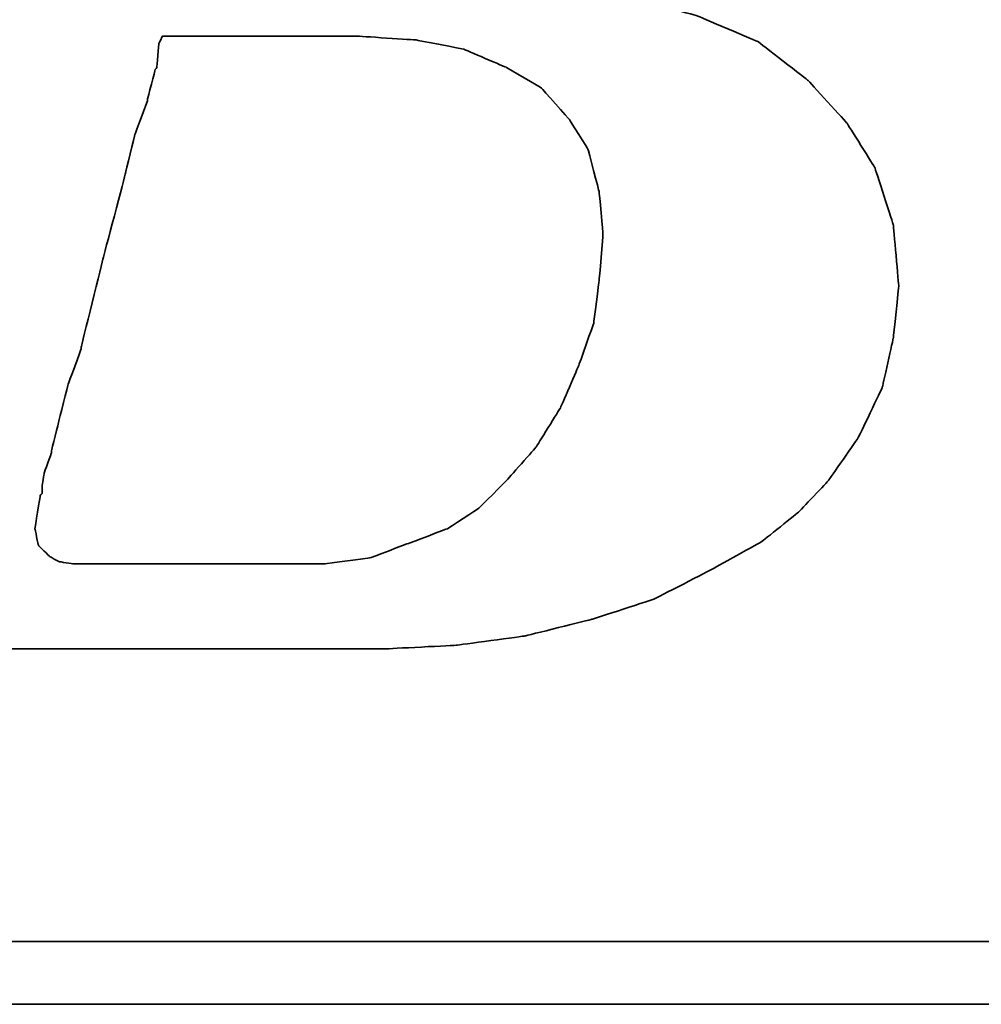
# Model space of a CAD drawing. Header units: millimetres. Extents: x 453 to 817, y 102 to 231.
# Tile 27 of 57: x 719.17 to 722.77, y 135.55 to 139.24. Entities that reach past the tile are written whole.
import ezdxf

# ---------------------------------------------------------------- set-up
doc = ezdxf.new("R2010")
doc.units = ezdxf.units.MM
doc.layers.add('DIM', color=4, linetype='CONTINUOUS')
doc.layers.add('layer 1', color=7, linetype='CONTINUOUS')

# ---------------------------------------------------------------- blocks, each defined once
blk = doc.blocks.new('TBI MOTION logo(完整正式版)')
at = {"layer": 'layer 1', "color": 22, "lineweight": 35}
for points, knots in [([(-64.65375, -6.86375), (-64.65375, -6.86375), (-64.84375, -7.29625), (-64.84375, -7.29625), (-64.84375, -7.29625), (-64.84375, -7.29625), (-64.86875, -7.34375), (-64.86875, -7.34375), (-64.86875, -7.34375), (-64.86875, -7.34375), (-64.86875, -7.36875), (-64.86875, -7.36875), (-64.86875, -7.36875), (-64.86875, -7.36875), (-65.15375, -7.65375), (-65.15375, -7.65375), (-65.15375, -7.65375), (-65.15375, -7.65375), (-65.17875, -7.65375), (-65.17875, -7.65375), (-65.17875, -7.65375), (-65.17875, -7.65375), (-65.20375, -7.67875), (-65.20375, -7.67875), (-65.20375, -7.67875), (-65.20375, -7.67875), (-65.58875, -7.87125), (-65.58875, -7.87125), (-65.58875, -7.87125), (-65.58875, -7.87125), (-65.63375, -7.87125), (-65.63375, -7.87125), (-65.63375, -7.87125), (-65.63375, -7.87125), (-65.65875, -7.89375), (-65.65875, -7.89375), (-65.65875, -7.89375), (-65.65875, -7.89375), (-66.09375, -7.94375), (-66.09375, -7.94375), (-66.09375, -7.94375), (-66.09375, -7.94375), (-66.11375, -7.94375), (-66.11375, -7.94375), (-66.11375, -7.94375), (-66.11375, -7.94375), (-66.16375, -7.94375), (-66.16375, -7.94375), (-66.16375, -7.94375), (-66.16375, -7.94375), (-66.30875, -7.94375), (-66.30875, -7.94375), (-66.30875, -7.94375), (-66.30875, -7.94375), (-66.69375, -7.94375), (-66.69375, -7.94375), (-66.69375, -7.94375), (-66.69375, -7.94375), (-67.07375, -7.94375), (-67.07375, -7.94375), (-67.07375, -7.94375), (-67.07375, -7.94375), (-67.12375, -7.94375), (-67.12375, -7.94375), (-67.12375, -7.94375), (-67.12375, -7.94375), (-67.12375, -7.96625), (-67.12375, -7.96625), (-67.12375, -7.96625), (-67.12375, -7.96625), (-67.14875, -7.99125), (-67.14875, -7.99125), (-67.14875, -7.99125), (-67.14875, -7.99125), (-67.24375, -8.34875), (-67.24375, -8.34875), (-67.24375, -8.34875), (-67.24375, -8.34875), (-67.31375, -8.68625), (-67.31375, -8.68625), (-67.31375, -8.68625), (-67.31375, -8.68625), (-67.26875, -8.68625), (-67.26875, -8.68625), (-67.26875, -8.68625), (-67.26875, -8.68625), (-67.07375, -8.68625), (-67.07375, -8.68625), (-67.07375, -8.68625), (-67.07375, -8.68625), (-66.54875, -8.68625), (-66.54875, -8.68625), (-66.54875, -8.68625), (-66.54875, -8.68625), (-65.82625, -8.68625), (-65.82625, -8.68625), (-65.82625, -8.68625), (-65.82625, -8.68625), (-65.01375, -8.68625), (-65.01375, -8.68625), (-65.01375, -8.68625), (-65.01375, -8.68625), (-64.05375, -8.68625), (-64.05375, -8.68625), (-64.05375, -8.68625), (-64.05375, -8.68625), (-62.08375, -8.68625), (-62.08375, -8.68625), (-62.08375, -8.68625), (-62.08375, -8.68625), (-60.06875, -8.68625), (-60.06875, -8.68625), (-60.06875, -8.68625), (-60.06875, -8.68625), (-59.10875, -8.68625), (-59.10875, -8.68625), (-59.10875, -8.68625), (-59.10875, -8.68625), (-58.29375, -8.68625), (-58.29375, -8.68625), (-58.29375, -8.68625), (-58.29375, -8.68625), (-57.57375, -8.68625), (-57.57375, -8.68625), (-57.57375, -8.68625), (-57.57375, -8.68625), (-57.04875, -8.68625), (-57.04875, -8.68625), (-57.04875, -8.68625), (-57.04875, -8.68625), (-56.85375, -8.68625), (-56.85375, -8.68625), (-56.85375, -8.68625), (-56.85375, -8.68625), (-56.70875, -8.68625), (-56.70875, -8.68625), (-56.70875, -8.68625), (-56.70875, -8.68625), (-56.61375, -8.68625), (-56.61375, -8.68625), (-56.61375, -8.68625), (-56.61375, -8.68625), (-56.56875, -8.68625), (-56.56875, -8.68625), (-56.56875, -8.68625), (-56.56875, -8.68625), (-55.65375, -8.63875), (-55.65375, -8.63875), (-55.65375, -8.63875), (-55.65375, -8.63875), (-54.76875, -8.51875), (-54.76875, -8.51875), (-54.76875, -8.51875), (-54.76875, -8.51875), (-53.90375, -8.30375), (-53.90375, -8.30375), (-53.90375, -8.30375), (-53.90375, -8.30375), (-53.08875, -8.03875), (-53.08875, -8.03875), (-53.08875, -8.03875), (-53.08875, -8.03875), (-52.34375, -7.65375), (-52.34375, -7.65375), (-52.34375, -7.65375), (-52.34375, -7.65375), (-51.69875, -7.29625), (-51.69875, -7.29625), (-51.69875, -7.29625), (-51.69875, -7.29625), (-51.21875, -6.91125), (-51.21875, -6.91125), (-51.21875, -6.91125), (-51.21875, -6.91125), (-50.83375, -6.50375), (-50.83375, -6.50375), (-50.83375, -6.50375), (-50.83375, -6.50375), (-50.44875, -5.94875), (-50.44875, -5.94875), (-50.44875, -5.94875), (-50.44875, -5.94875), (-50.13875, -5.30375), (-50.13875, -5.30375), (-50.13875, -5.30375), (-50.13875, -5.30375), (-49.99375, -4.65375), (-49.99375, -4.65375), (-49.99375, -4.65375), (-49.99375, -4.65375), (-49.92375, -3.98375), (-49.92375, -3.98375), (-49.92375, -3.98375), (-49.92375, -3.98375), (-49.99375, -3.19374), (-49.99375, -3.19374), (-49.99375, -3.19374), (-49.99375, -3.19374), (-50.23374, -2.44874), (-50.23374, -2.44874), (-50.23374, -2.44874), (-50.23374, -2.44874), (-50.59375, -1.87374), (-50.59375, -1.87374), (-50.59375, -1.87374), (-50.59375, -1.87374), (-51.09875, -1.31874), (-51.09875, -1.31874), (-51.09875, -1.31874), (-51.09875, -1.31874), (-51.74375, -0.81875), (-51.74375, -0.81875), (-51.74375, -0.81875), (-51.74375, -0.81875), (-52.53875, -0.48125), (-52.53875, -0.48125), (-52.53875, -0.48125), (-52.53875, -0.48125), (-53.47375, -0.21875), (-53.47375, -0.21875), (-53.47375, -0.21875), (-53.47375, -0.21875), (-54.52875, -0.04874), (-54.52875, -0.04874), (-54.52875, -0.04874), (-54.52875, -0.04874), (-55.65375, 0.12125), (-55.65375, 0.12125), (-55.65375, 0.12125), (-55.65375, 0.12125), (-54.50375, 0.28624), (-54.50375, 0.28624), (-54.50375, 0.28624), (-54.50375, 0.28624), (-53.83375, 0.38124), (-53.83375, 0.38124), (-53.83375, 0.38124), (-53.83375, 0.38124), (-53.18375, 0.50125), (-53.18375, 0.50125), (-53.18375, 0.50125), (-53.18375, 0.50125), (-52.55875, 0.66874), (-52.55875, 0.66874), (-52.55875, 0.66874), (-52.55875, 0.66874), (-52.03375, 0.86124), (-52.03375, 0.86124), (-52.03375, 0.86124), (-52.03375, 0.86124), (-51.50374, 1.03124), (-51.50374, 1.03124), (-51.50374, 1.03124), (-51.50374, 1.03124), (-51.09875, 1.27125), (-51.09875, 1.27125), (-51.09875, 1.27125), (-51.09875, 1.27125), (-50.71375, 1.48624), (-50.71375, 1.48624), (-50.71375, 1.48624), (-50.71375, 1.48624), (-50.37625, 1.77625), (-50.37625, 1.77625), (-50.37625, 1.77625), (-50.37625, 1.77625), (-49.82375, 2.37625), (-49.82375, 2.37625), (-49.82375, 2.37625), (-49.82375, 2.37625), (-49.41875, 2.99625), (-49.41875, 2.99625), (-49.41875, 2.99625), (-49.41875, 2.99625), (-49.22375, 3.76625), (-49.22375, 3.76625), (-49.22375, 3.76625), (-49.22375, 3.76625), (-49.15375, 4.50874), (-49.15375, 4.50874), (-49.15375, 4.50874), (-49.15375, 4.50874), (-49.20375, 5.25125), (-49.20375, 5.25125), (-49.20375, 5.25125), (-49.20375, 5.25125), (-49.41875, 5.92625), (-49.41875, 5.92625), (-49.41875, 5.92625), (-49.41875, 5.92625), (-49.77875, 6.47625), (-49.77875, 6.47625), (-49.77875, 6.47625), (-49.77875, 6.47625), (-50.33125, 7.02624), (-50.33125, 7.02624), (-50.33125, 7.02624), (-50.33125, 7.02624), (-51.00125, 7.43625), (-51.00125, 7.43625), (-51.00125, 7.43625), (-51.00125, 7.43625), (-51.79375, 7.72625), (-51.79375, 7.72625), (-51.79375, 7.72625), (-51.79375, 7.72625), (-52.72875, 7.89124), (-52.72875, 7.89124), (-52.72875, 7.89124), (-52.72875, 7.89124), (-53.83375, 7.98625), (-53.83375, 7.98625), (-53.83375, 7.98625), (-53.83375, 7.98625), (-53.92875, 7.98625), (-53.92875, 7.98625), (-53.92875, 7.98625), (-53.92875, 7.98625), (-54.26375, 7.98625), (-54.26375, 7.98625), (-54.26375, 7.98625), (-54.26375, 7.98625), (-54.74375, 7.98625), (-54.74375, 7.98625), (-54.74375, 7.98625), (-54.74375, 7.98625), (-55.36875, 7.98625), (-55.36875, 7.98625), (-55.36875, 7.98625), (-55.36875, 7.98625), (-56.13375, 7.98625), (-56.13375, 7.98625), (-56.13375, 7.98625), (-56.13375, 7.98625), (-56.94875, 7.98625), (-56.94875, 7.98625), (-56.94875, 7.98625), (-56.94875, 7.98625), (-58.77625, 7.98625), (-58.77625, 7.98625), (-58.77625, 7.98625), (-58.77625, 7.98625), (-60.59875, 7.98625), (-60.59875, 7.98625), (-60.59875, 7.98625), (-60.59875, 7.98625), (-61.41375, 7.98625), (-61.41375, 7.98625), (-61.41375, 7.98625), (-61.41375, 7.98625), (-62.17875, 7.98625), (-62.17875, 7.98625), (-62.17875, 7.98625), (-62.17875, 7.98625), (-62.80375, 7.98625), (-62.80375, 7.98625), (-62.80375, 7.98625), (-62.80375, 7.98625), (-63.30625, 7.98625), (-63.30625, 7.98625), (-63.30625, 7.98625), (-63.30625, 7.98625), (-63.57375, 7.98625), (-63.57375, 7.98625), (-63.57375, 7.98625), (-63.57375, 7.98625), (-63.57375, 7.96375), (-63.57375, 7.96375), (-63.57375, 7.96375), (-63.57375, 7.96375), (-63.59875, 7.94125), (-63.59875, 7.94125), (-63.59875, 7.94125), (-63.59875, 7.94125), (-63.69375, 7.55625), (-63.69375, 7.55625), (-63.69375, 7.55625), (-63.69375, 7.55625), (-63.76375, 7.24624), (-63.76375, 7.24624), (-63.76375, 7.24624), (-63.76375, 7.24624), (-63.23875, 7.24624), (-63.23875, 7.24624), (-63.23875, 7.24624), (-63.23875, 7.24624), (-62.75875, 7.24624), (-62.75875, 7.24624), (-62.75875, 7.24624), (-62.75875, 7.24624), (-62.61125, 7.24624), (-62.61125, 7.24624), (-62.61125, 7.24624), (-62.61125, 7.24624), (-62.56625, 7.24624), (-62.56625, 7.24624), (-62.56625, 7.24624), (-62.56625, 7.24624), (-62.22875, 7.24624), (-62.22875, 7.24624), (-62.22875, 7.24624), (-62.22875, 7.24624), (-62.20375, 7.24624), (-62.20375, 7.24624), (-62.20375, 7.24624), (-62.20375, 7.24624), (-62.17875, 7.21875), (-62.17875, 7.21875), (-62.17875, 7.21875), (-62.17875, 7.21875), (-61.96375, 7.17125), (-61.96375, 7.17125), (-61.96375, 7.17125), (-61.96375, 7.17125), (-61.72375, 7.12624), (-61.72375, 7.12624), (-61.72375, 7.12624), (-61.72375, 7.12624), (-61.70375, 7.12624), (-61.70375, 7.12624), (-61.70375, 7.12624), (-61.70375, 7.12624), (-61.55875, 7.07624), (-61.55875, 7.07624), (-61.55875, 7.07624), (-61.55875, 7.07624), (-61.50875, 7.07624), (-61.50875, 7.07624), (-61.50875, 7.07624), (-61.50875, 7.07624), (-61.48375, 7.02624), (-61.48375, 7.02624), (-61.48375, 7.02624), (-61.48375, 7.02624), (-61.31875, 6.83375), (-61.31875, 6.83375), (-61.31875, 6.83375), (-61.31875, 6.83375), (-61.29375, 6.81125), (-61.29375, 6.81125), (-61.29375, 6.81125), (-61.29375, 6.81125), (-61.29375, 6.78625), (-61.29375, 6.78625), (-61.29375, 6.78625), (-61.29375, 6.78625), (-61.19875, 6.50124), (-61.19875, 6.50124), (-61.19875, 6.50124), (-61.19875, 6.50124), (-61.17375, 6.45124), (-61.17375, 6.45124), (-61.17375, 6.45124), (-61.17375, 6.45124), (-61.19875, 6.40625), (-61.19875, 6.40625), (-61.19875, 6.40625), (-61.19875, 6.40625), (-61.26875, 5.99624), (-61.26875, 5.99624), (-61.26875, 5.99624), (-61.26875, 5.99624), (-61.26875, 5.85125), (-61.26875, 5.85125), (-61.26875, 5.85125), (-61.26875, 5.85125), (-61.26875, 5.82625), (-61.26875, 5.82625), (-61.26875, 5.82625), (-61.26875, 5.82625), (-61.29375, 5.80625), (-61.29375, 5.80625), (-61.29375, 5.80625), (-61.29375, 5.80625), (-61.34125, 5.66125), (-61.34125, 5.66125), (-61.34125, 5.66125), (-61.34125, 5.66125), (-61.41375, 5.44625), (-61.41375, 5.44625), (-61.41375, 5.44625), (-61.41375, 5.44625), (-61.48375, 5.15625), (-61.48375, 5.15625), (-61.48375, 5.15625), (-61.48375, 5.15625), (-61.58375, 4.82124), (-61.58375, 4.82124), (-61.58375, 4.82124), (-61.58375, 4.82124), (-61.79875, 4.00375), (-61.79875, 4.00375), (-61.79875, 4.00375), (-61.79875, 4.00375), (-62.05875, 2.99625), (-62.05875, 2.99625), (-62.05875, 2.99625), (-62.05875, 2.99625), (-62.34875, 1.91625), (-62.34875, 1.91625), (-62.34875, 1.91625), (-62.34875, 1.91625), (-62.97375, -0.41124), (-62.97375, -0.41124), (-62.97375, -0.41124), (-62.97375, -0.41124), (-63.59875, -2.75875), (-63.59875, -2.75875), (-63.59875, -2.75875), (-63.59875, -2.75875), (-63.88375, -3.86374), (-63.88375, -3.86374), (-63.88375, -3.86374), (-63.88375, -3.86374), (-64.14875, -4.82374), (-64.14875, -4.82374), (-64.14875, -4.82374), (-64.14875, -4.82374), (-64.36375, -5.64125), (-64.36375, -5.64125), (-64.36375, -5.64125), (-64.36375, -5.64125), (-64.43625, -5.97625), (-64.43625, -5.97625), (-64.43625, -5.97625), (-64.43625, -5.97625), (-64.50875, -6.28625), (-64.50875, -6.28625), (-64.50875, -6.28625), (-64.50875, -6.28625), (-64.50875, -6.30875), (-64.50875, -6.30875), (-64.50875, -6.30875), (-64.50875, -6.30875), (-64.57875, -6.50375), (-64.57875, -6.50375), (-64.57875, -6.50375), (-64.57875, -6.50375), (-64.62875, -6.69625), (-64.62875, -6.69625), (-64.62875, -6.69625), (-64.62875, -6.69625), (-64.62875, -6.76875), (-64.62875, -6.76875), (-64.62875, -6.76875), (-64.62875, -6.76875), (-64.62875, -6.81375), (-64.62875, -6.81375), (-64.62875, -6.81375), (-64.62875, -6.81375), (-64.62875, -6.83875), (-64.62875, -6.83875), (-64.62875, -6.83875), (-64.62875, -6.83875), (-64.65375, -6.86375), (-64.65375, -6.86375)], [0, 0, 0, 0, 0.00719424, 0.00719424, 0.00719424, 0.00719425, 0.01438849, 0.01438849, 0.01438849, 0.0143885, 0.02158273, 0.02158273, 0.02158273, 0.02158274, 0.02877698, 0.02877698, 0.02877698, 0.02877699, 0.03597122, 0.03597122, 0.03597122, 0.03597123, 0.04316547, 0.04316547, 0.04316547, 0.04316548, 0.05035971, 0.05035971, 0.05035971, 0.05035972, 0.05755396, 0.05755396, 0.05755396, 0.05755397, 0.0647482, 0.0647482, 0.0647482, 0.06474821, 0.07194245, 0.07194245, 0.07194245, 0.07194246, 0.07913669, 0.07913669, 0.07913669, 0.0791367, 0.08633094, 0.08633094, 0.08633094, 0.08633095, 0.09352518, 0.09352518, 0.09352518, 0.09352519, 0.10071942, 0.10071942, 0.10071942, 0.10071943, 0.10791367, 0.10791367, 0.10791367, 0.10791368, 0.11510791, 0.11510791, 0.11510791, 0.11510792, 0.12230216, 0.12230216, 0.12230216, 0.12230217, 0.1294964, 0.1294964, 0.1294964, 0.12949641, 0.13669065, 0.13669065, 0.13669065, 0.13669066, 0.14388489, 0.14388489, 0.14388489, 0.1438849, 0.15107914, 0.15107914, 0.15107914, 0.15107915, 0.15827338, 0.15827338, 0.15827338, 0.15827339, 0.16546763, 0.16546763, 0.16546763, 0.16546764, 0.17266187, 0.17266187, 0.17266187, 0.17266188, 0.17985612, 0.17985612, 0.17985612, 0.17985613, 0.18705036, 0.18705036, 0.18705036, 0.18705037, 0.1942446, 0.1942446, 0.1942446, 0.19424461, 0.20143885, 0.20143885, 0.20143885, 0.20143886, 0.20863309, 0.20863309, 0.20863309, 0.2086331, 0.21582734, 0.21582734, 0.21582734, 0.21582735, 0.22302158, 0.22302158, 0.22302158, 0.22302159, 0.23021583, 0.23021583, 0.23021583, 0.23021584, 0.23741007, 0.23741007, 0.23741007, 0.23741008, 0.24460432, 0.24460432, 0.24460432, 0.24460433, 0.25179856, 0.25179856, 0.25179856, 0.25179857, 0.25899281, 0.25899281, 0.25899281, 0.25899282, 0.26618705, 0.26618705, 0.26618705, 0.26618706, 0.27338129, 0.27338129, 0.27338129, 0.2733813, 0.28057554, 0.28057554, 0.28057554, 0.28057555, 0.28776978, 0.28776978, 0.28776978, 0.28776979, 0.29496403, 0.29496403, 0.29496403, 0.29496404, 0.30215827, 0.30215827, 0.30215827, 0.30215828, 0.30935252, 0.30935252, 0.30935252, 0.30935253, 0.31654676, 0.31654676, 0.31654676, 0.31654677, 0.32374101, 0.32374101, 0.32374101, 0.32374102, 0.33093525, 0.33093525, 0.33093525, 0.33093526, 0.3381295, 0.3381295, 0.3381295, 0.33812951, 0.34532374, 0.34532374, 0.34532374, 0.34532375, 0.35251799, 0.35251799, 0.35251799, 0.352518, 0.35971223, 0.35971223, 0.35971223, 0.35971224, 0.36690647, 0.36690647, 0.36690647, 0.36690648, 0.37410072, 0.37410072, 0.37410072, 0.37410073, 0.38129496, 0.38129496, 0.38129496, 0.38129497, 0.38848921, 0.38848921, 0.38848921, 0.38848922, 0.39568345, 0.39568345, 0.39568345, 0.39568346, 0.4028777, 0.4028777, 0.4028777, 0.40287771, 0.41007194, 0.41007194, 0.41007194, 0.41007195, 0.41726619, 0.41726619, 0.41726619, 0.4172662, 0.42446043, 0.42446043, 0.42446043, 0.42446044, 0.43165468, 0.43165468, 0.43165468, 0.43165469, 0.43884892, 0.43884892, 0.43884892, 0.43884893, 0.44604317, 0.44604317, 0.44604317, 0.44604318, 0.45323741, 0.45323741, 0.45323741, 0.45323742, 0.46043165, 0.46043165, 0.46043165, 0.46043166, 0.4676259, 0.4676259, 0.4676259, 0.46762591, 0.47482014, 0.47482014, 0.47482014, 0.47482015, 0.48201439, 0.48201439, 0.48201439, 0.4820144, 0.48920863, 0.48920863, 0.48920863, 0.48920864, 0.49640288, 0.49640288, 0.49640288, 0.49640289, 0.50359712, 0.50359712, 0.50359712, 0.50359713, 0.51079137, 0.51079137, 0.51079137, 0.51079138, 0.51798561, 0.51798561, 0.51798561, 0.51798562, 0.52517986, 0.52517986, 0.52517986, 0.52517987, 0.5323741, 0.5323741, 0.5323741, 0.53237411, 0.53956835, 0.53956835, 0.53956835, 0.53956836, 0.54676259, 0.54676259, 0.54676259, 0.5467626, 0.55395683, 0.55395683, 0.55395683, 0.55395684, 0.56115108, 0.56115108, 0.56115108, 0.56115109, 0.56834532, 0.56834532, 0.56834532, 0.56834533, 0.57553957, 0.57553957, 0.57553957, 0.57553958, 0.58273381, 0.58273381, 0.58273381, 0.58273382, 0.58992806, 0.58992806, 0.58992806, 0.58992807, 0.5971223, 0.5971223, 0.5971223, 0.59712231, 0.60431655, 0.60431655, 0.60431655, 0.60431656, 0.61151079, 0.61151079, 0.61151079, 0.6115108, 0.61870504, 0.61870504, 0.61870504, 0.61870505, 0.62589928, 0.62589928, 0.62589928, 0.62589929, 0.63309353, 0.63309353, 0.63309353, 0.63309354, 0.64028777, 0.64028777, 0.64028777, 0.64028778, 0.64748201, 0.64748201, 0.64748201, 0.64748202, 0.65467626, 0.65467626, 0.65467626, 0.65467627, 0.6618705, 0.6618705, 0.6618705, 0.66187051, 0.66906475, 0.66906475, 0.66906475, 0.66906476, 0.67625899, 0.67625899, 0.67625899, 0.676259, 0.68345324, 0.68345324, 0.68345324, 0.68345325, 0.69064748, 0.69064748, 0.69064748, 0.69064749, 0.69784173, 0.69784173, 0.69784173, 0.69784174, 0.70503597, 0.70503597, 0.70503597, 0.70503598, 0.71223022, 0.71223022, 0.71223022, 0.71223023, 0.71942446, 0.71942446, 0.71942446, 0.71942447, 0.72661871, 0.72661871, 0.72661871, 0.72661872, 0.73381295, 0.73381295, 0.73381295, 0.73381296, 0.74100719, 0.74100719, 0.74100719, 0.7410072, 0.74820144, 0.74820144, 0.74820144, 0.74820145, 0.75539568, 0.75539568, 0.75539568, 0.75539569, 0.76258993, 0.76258993, 0.76258993, 0.76258994, 0.76978417, 0.76978417, 0.76978417, 0.76978418, 0.77697842, 0.77697842, 0.77697842, 0.77697843, 0.78417266, 0.78417266, 0.78417266, 0.78417267, 0.79136691, 0.79136691, 0.79136691, 0.79136692, 0.79856115, 0.79856115, 0.79856115, 0.79856116, 0.8057554, 0.8057554, 0.8057554, 0.80575541, 0.81294964, 0.81294964, 0.81294964, 0.81294965, 0.82014388, 0.82014388, 0.82014388, 0.82014389, 0.82733813, 0.82733813, 0.82733813, 0.82733814, 0.83453237, 0.83453237, 0.83453237, 0.83453238, 0.84172662, 0.84172662, 0.84172662, 0.84172663, 0.84892086, 0.84892086, 0.84892086, 0.84892087, 0.85611511, 0.85611511, 0.85611511, 0.85611512, 0.86330935, 0.86330935, 0.86330935, 0.86330936, 0.8705036, 0.8705036, 0.8705036, 0.87050361, 0.87769784, 0.87769784, 0.87769784, 0.87769785, 0.88489209, 0.88489209, 0.88489209, 0.8848921, 0.89208633, 0.89208633, 0.89208633, 0.89208634, 0.89928058, 0.89928058, 0.89928058, 0.89928059, 0.90647482, 0.90647482, 0.90647482, 0.90647483, 0.91366906, 0.91366906, 0.91366906, 0.91366907, 0.92086331, 0.92086331, 0.92086331, 0.92086332, 0.92805755, 0.92805755, 0.92805755, 0.92805756, 0.9352518, 0.9352518, 0.9352518, 0.93525181, 0.94244604, 0.94244604, 0.94244604, 0.94244605, 0.94964029, 0.94964029, 0.94964029, 0.9496403, 0.95683453, 0.95683453, 0.95683453, 0.95683454, 0.96402878, 0.96402878, 0.96402878, 0.96402879, 0.97122302, 0.97122302, 0.97122302, 0.97122303, 0.97841727, 0.97841727, 0.97841727, 0.97841728, 0.98561151, 0.98561151, 0.98561151, 0.98561152, 0.99280576, 0.99280576, 0.99280576, 0.99280577, 1, 1, 1, 1]), ([(-61.03125, -6.57375), (-61.03125, -6.57375), (-61.03125, -6.67125), (-61.03125, -6.67125), (-61.03125, -6.67125), (-61.03125, -6.67125), (-61.05375, -6.69625), (-61.05375, -6.69625), (-61.05375, -6.69625), (-61.05375, -6.69625), (-61.12375, -7.12875), (-61.12375, -7.12875), (-61.12375, -7.12875), (-61.12375, -7.12875), (-61.07875, -7.34375), (-61.07875, -7.34375), (-61.07875, -7.34375), (-61.07875, -7.34375), (-60.93375, -7.48875), (-60.93375, -7.48875), (-60.93375, -7.48875), (-60.93375, -7.48875), (-60.81375, -7.55625), (-60.81375, -7.55625), (-60.81375, -7.55625), (-60.81375, -7.55625), (-60.62375, -7.58375), (-60.62375, -7.58375), (-60.62375, -7.58375), (-60.62375, -7.58375), (-60.30875, -7.58375), (-60.30875, -7.58375), (-60.30875, -7.58375), (-60.30875, -7.58375), (-59.97375, -7.58375), (-59.97375, -7.58375), (-59.97375, -7.58375), (-59.97375, -7.58375), (-59.87875, -7.58375), (-59.87875, -7.58375), (-59.87875, -7.58375), (-59.87875, -7.58375), (-59.63625, -7.58375), (-59.63625, -7.58375), (-59.63625, -7.58375), (-59.63625, -7.58375), (-58.96875, -7.58375), (-58.96875, -7.58375), (-58.96875, -7.58375), (-58.96875, -7.58375), (-58.29375, -7.58375), (-58.29375, -7.58375), (-58.29375, -7.58375), (-58.29375, -7.58375), (-58.05375, -7.58375), (-58.05375, -7.58375), (-58.05375, -7.58375), (-58.05375, -7.58375), (-57.98375, -7.58375), (-57.98375, -7.58375), (-57.98375, -7.58375), (-57.98375, -7.58375), (-57.35875, -7.58375), (-57.35875, -7.58375), (-57.35875, -7.58375), (-57.35875, -7.58375), (-56.78375, -7.50875), (-56.78375, -7.50875), (-56.78375, -7.50875), (-56.78375, -7.50875), (-56.27875, -7.31875), (-56.27875, -7.31875), (-56.27875, -7.31875), (-56.27875, -7.31875), (-55.77375, -7.12875), (-55.77375, -7.12875), (-55.77375, -7.12875), (-55.77375, -7.12875), (-55.36875, -6.86375), (-55.36875, -6.86375), (-55.36875, -6.86375), (-55.36875, -6.86375), (-55.00875, -6.50375), (-55.00875, -6.50375), (-55.00875, -6.50375), (-55.00875, -6.50375), (-54.62375, -6.06875), (-54.62375, -6.06875), (-54.62375, -6.06875), (-54.62375, -6.06875), (-54.31375, -5.56875), (-54.31375, -5.56875), (-54.31375, -5.56875), (-54.31375, -5.56875), (-54.07375, -5.01625), (-54.07375, -5.01625), (-54.07375, -5.01625), (-54.07375, -5.01625), (-53.87875, -4.46374), (-53.87875, -4.46374), (-53.87875, -4.46374), (-53.87875, -4.46374), (-53.80875, -3.91375), (-53.80875, -3.91375), (-53.80875, -3.91375), (-53.80875, -3.91375), (-53.75875, -3.31375), (-53.75875, -3.31375), (-53.75875, -3.31375), (-53.75875, -3.31375), (-53.80875, -2.75875), (-53.80875, -2.75875), (-53.80875, -2.75875), (-53.80875, -2.75875), (-53.95375, -2.20875), (-53.95375, -2.20875), (-53.95375, -2.20875), (-53.95375, -2.20875), (-54.19375, -1.82625), (-54.19375, -1.82625), (-54.19375, -1.82625), (-54.19375, -1.82625), (-54.55375, -1.41875), (-54.55375, -1.41875), (-54.55375, -1.41875), (-54.55375, -1.41875), (-55.00875, -1.15125), (-55.00875, -1.15125), (-55.00875, -1.15125), (-55.00875, -1.15125), (-55.56125, -0.91375), (-55.56125, -0.91375), (-55.56125, -0.91375), (-55.56125, -0.91375), (-56.18125, -0.79375), (-56.18125, -0.79375), (-56.18125, -0.79375), (-56.18125, -0.79375), (-56.94875, -0.74374), (-56.94875, -0.74374), (-56.94875, -0.74374), (-56.94875, -0.74374), (-56.99875, -0.74374), (-56.99875, -0.74374), (-56.99875, -0.74374), (-56.99875, -0.74374), (-57.09375, -0.74374), (-57.09375, -0.74374), (-57.09375, -0.74374), (-57.09375, -0.74374), (-57.38375, -0.74374), (-57.38375, -0.74374), (-57.38375, -0.74374), (-57.38375, -0.74374), (-57.76875, -0.74374), (-57.76875, -0.74374), (-57.76875, -0.74374), (-57.76875, -0.74374), (-58.24625, -0.74374), (-58.24625, -0.74374), (-58.24625, -0.74374), (-58.24625, -0.74374), (-58.72875, -0.74374), (-58.72875, -0.74374), (-58.72875, -0.74374), (-58.72875, -0.74374), (-59.20875, -0.74374), (-59.20875, -0.74374), (-59.20875, -0.74374), (-59.20875, -0.74374), (-59.46875, -0.74374), (-59.46875, -0.74374), (-59.46875, -0.74374), (-59.46875, -0.74374), (-59.51625, -0.83875), (-59.51625, -0.83875), (-59.51625, -0.83875), (-59.51625, -0.83875), (-59.54375, -1.15125), (-59.54375, -1.15125), (-59.54375, -1.15125), (-59.54375, -1.15125), (-59.56375, -1.17874), (-59.56375, -1.17874), (-59.56375, -1.17874), (-59.56375, -1.17874), (-59.66375, -1.55875), (-59.66375, -1.55875), (-59.66375, -1.55875), (-59.66375, -1.55875), (-59.66375, -1.58375), (-59.66375, -1.58375), (-59.66375, -1.58375), (-59.66375, -1.58375), (-59.82875, -2.01874), (-59.82875, -2.01874), (-59.82875, -2.01874), (-59.82875, -2.01874), (-59.94875, -2.52125), (-59.94875, -2.52125), (-59.94875, -2.52125), (-59.94875, -2.52125), (-60.23875, -3.62375), (-60.23875, -3.62375), (-60.23875, -3.62375), (-60.23875, -3.62375), (-60.52375, -4.77624), (-60.52375, -4.77624), (-60.52375, -4.77624), (-60.52375, -4.77624), (-60.52375, -4.79874), (-60.52375, -4.79874), (-60.52375, -4.79874), (-60.52375, -4.79874), (-60.69125, -5.25375), (-60.69125, -5.25375), (-60.69125, -5.25375), (-60.69125, -5.25375), (-60.81375, -5.73625), (-60.81375, -5.73625), (-60.81375, -5.73625), (-60.81375, -5.73625), (-60.90875, -6.11875), (-60.90875, -6.11875), (-60.90875, -6.11875), (-60.90875, -6.11875), (-60.90875, -6.14375), (-60.90875, -6.14375), (-60.90875, -6.14375), (-60.90875, -6.14375), (-61.00375, -6.40875), (-61.00375, -6.40875), (-61.00375, -6.40875), (-61.00375, -6.40875), (-61.03125, -6.57375), (-61.03125, -6.57375)], [0, 0, 0, 0, 0.01694915, 0.01694915, 0.01694915, 0.01694916, 0.03389831, 0.03389831, 0.03389831, 0.03389832, 0.05084746, 0.05084746, 0.05084746, 0.05084747, 0.06779661, 0.06779661, 0.06779661, 0.06779662, 0.08474576, 0.08474576, 0.08474576, 0.08474577, 0.10169492, 0.10169492, 0.10169492, 0.10169493, 0.11864407, 0.11864407, 0.11864407, 0.11864408, 0.13559322, 0.13559322, 0.13559322, 0.13559323, 0.15254237, 0.15254237, 0.15254237, 0.15254238, 0.16949153, 0.16949153, 0.16949153, 0.16949154, 0.18644068, 0.18644068, 0.18644068, 0.18644069, 0.20338983, 0.20338983, 0.20338983, 0.20338984, 0.22033898, 0.22033898, 0.22033898, 0.22033899, 0.23728814, 0.23728814, 0.23728814, 0.23728815, 0.25423729, 0.25423729, 0.25423729, 0.2542373, 0.27118644, 0.27118644, 0.27118644, 0.27118645, 0.28813559, 0.28813559, 0.28813559, 0.2881356, 0.30508475, 0.30508475, 0.30508475, 0.30508476, 0.3220339, 0.3220339, 0.3220339, 0.32203391, 0.33898305, 0.33898305, 0.33898305, 0.33898306, 0.3559322, 0.3559322, 0.3559322, 0.35593221, 0.37288136, 0.37288136, 0.37288136, 0.37288137, 0.38983051, 0.38983051, 0.38983051, 0.38983052, 0.40677966, 0.40677966, 0.40677966, 0.40677967, 0.42372881, 0.42372881, 0.42372881, 0.42372882, 0.44067797, 0.44067797, 0.44067797, 0.44067798, 0.45762712, 0.45762712, 0.45762712, 0.45762713, 0.47457627, 0.47457627, 0.47457627, 0.47457628, 0.49152542, 0.49152542, 0.49152542, 0.49152543, 0.50847458, 0.50847458, 0.50847458, 0.50847459, 0.52542373, 0.52542373, 0.52542373, 0.52542374, 0.54237288, 0.54237288, 0.54237288, 0.54237289, 0.55932203, 0.55932203, 0.55932203, 0.55932204, 0.57627119, 0.57627119, 0.57627119, 0.5762712, 0.59322034, 0.59322034, 0.59322034, 0.59322035, 0.61016949, 0.61016949, 0.61016949, 0.6101695, 0.62711864, 0.62711864, 0.62711864, 0.62711865, 0.6440678, 0.6440678, 0.6440678, 0.64406781, 0.66101695, 0.66101695, 0.66101695, 0.66101696, 0.6779661, 0.6779661, 0.6779661, 0.67796611, 0.69491525, 0.69491525, 0.69491525, 0.69491526, 0.71186441, 0.71186441, 0.71186441, 0.71186442, 0.72881356, 0.72881356, 0.72881356, 0.72881357, 0.74576271, 0.74576271, 0.74576271, 0.74576272, 0.76271186, 0.76271186, 0.76271186, 0.76271187, 0.77966102, 0.77966102, 0.77966102, 0.77966103, 0.79661017, 0.79661017, 0.79661017, 0.79661018, 0.81355932, 0.81355932, 0.81355932, 0.81355933, 0.83050847, 0.83050847, 0.83050847, 0.83050848, 0.84745763, 0.84745763, 0.84745763, 0.84745764, 0.86440678, 0.86440678, 0.86440678, 0.86440679, 0.88135593, 0.88135593, 0.88135593, 0.88135594, 0.89830508, 0.89830508, 0.89830508, 0.89830509, 0.91525424, 0.91525424, 0.91525424, 0.91525425, 0.93220339, 0.93220339, 0.93220339, 0.9322034, 0.94915254, 0.94915254, 0.94915254, 0.94915255, 0.96610169, 0.96610169, 0.96610169, 0.9661017, 0.98305085, 0.98305085, 0.98305085, 0.98305086, 1, 1, 1, 1]), ([(75.90875, -9.47875), (75.90875, -9.47875), (75.90875, -12.28625), (75.90875, -12.28625), (75.90875, -12.28625), (75.90875, -12.28625), (75.90875, -12.47875), (75.90875, -12.47875), (75.90875, -12.47875), (75.90875, -12.47875), (75.71625, -12.47875), (75.71625, -12.47875), (75.71625, -12.47875), (75.71625, -12.47875), (-88.32875, -12.47875), (-88.32875, -12.47875), (-88.32875, -12.47875), (-88.32875, -12.47875), (-88.32875, -13.29375), (-88.32875, -13.29375), (-88.32875, -13.29375), (-88.32875, -13.29375), (82.89125, -13.29375), (82.89125, -13.29375), (82.89125, -13.29375), (82.89125, -13.29375), (75.90875, -9.47875), (75.90875, -9.47875)], [0, 0, 0, 0, 0.14285714, 0.14285714, 0.14285714, 0.14285715, 0.28571429, 0.28571429, 0.28571429, 0.2857143, 0.42857143, 0.42857143, 0.42857143, 0.42857144, 0.57142857, 0.57142857, 0.57142857, 0.57142858, 0.71428571, 0.71428571, 0.71428571, 0.71428572, 0.85714286, 0.85714286, 0.85714286, 0.85714287, 1, 1, 1, 1])]:
    blk.add_open_spline(points, degree=3, knots=knots, dxfattribs=at)

msp = doc.modelspace()

# ---------------------------------------------------------------- block references
at = {"layer": 'DIM', "color": 7, "xscale": 0.2889976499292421, "yscale": 0.2889976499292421, "zscale": 0.2889976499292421}
msp.add_blockref('TBI MOTION logo(完整正式版)', (736.8923, 139.3967), dxfattribs=at)

doc.saveas('drawing.dxf')
